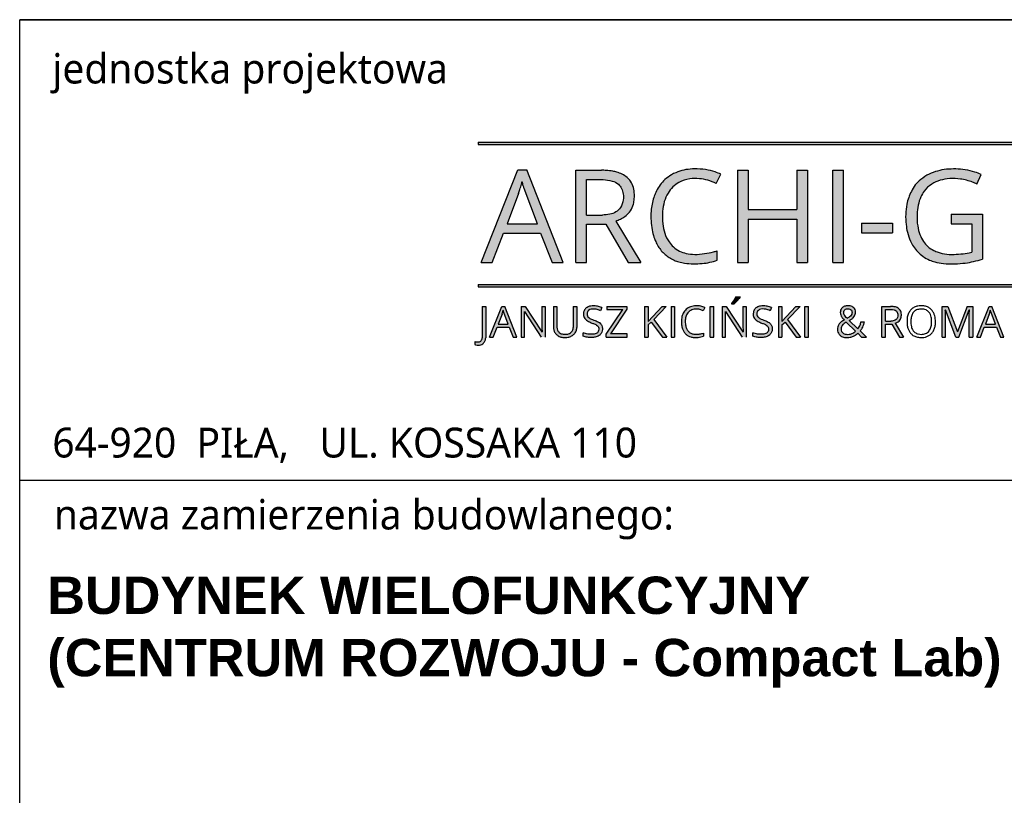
# Model space of a CAD drawing. Header units: millimetres. Extents: x 69081 to 158617, y -37521 to -9534.
# Tile 204 of 256: x 114609 to 114873, y -22114 to -21906. Entities that reach past the tile are written whole.
import ezdxf

# ---------------------------------------------------------------- set-up
doc = ezdxf.new("R2010")
doc.units = ezdxf.units.MM
doc.layers.add('R-RAM', color=1, linetype='Continuous')
doc.layers.add('R-TAB', color=1, linetype='Continuous')
doc.styles.add('SŁAWKA', font='simplex.shx', dxfattribs={"height": 12.5})

# ---------------------------------------------------------------- blocks, each defined once
blk = doc.blocks.new('A$Cbad5c913')
at = {"layer": 'R-RAM'}
h = blk.add_hatch(color=256, dxfattribs=at)
h.paths.add_polyline_path([(321.27, 473.11), (321.27, 473.74), (122.67, 473.74), (122.67, 473.11)])
h.paths.add_polyline_path([(122.67, 435.65), (122.67, 435.02), (321.27, 435.02), (321.27, 435.65)])
h = blk.add_hatch(color=256, dxfattribs=at)
h.paths.add_polyline_path([(139.31, 449.38), (142.42, 441.5), (145.36, 441.5), (135.64, 466.31), (133.25, 466.31), (123.48, 441.5), (126.38, 441.5), (129.43, 449.38)])
edge = h.paths.add_edge_path(flags=16)
edge.add_line((138.49, 451.91), (130.43, 451.91))
edge.add_line((130.43, 451.91), (133.48, 459.98))
edge.add_spline(control_points=[(133.48, 459.98), (133.59, 460.33), (133.86, 461.16), (134.17, 462.21), (134.33, 462.92), (134.37, 463.12)], knot_values=[0, 0, 0, 0, 9.527764, 23.153874, 28.522708, 28.522708, 28.522708, 28.522708], degree=3, periodic=0)
edge.add_spline(control_points=[(134.45, 463.12), (134.46, 463.11), (134.53, 462.76), (134.68, 462.15), (134.86, 461.55), (134.94, 461.29)], knot_values=[0, 0, 0, 0, 0.10107, 9.462702, 16.494944, 16.494944, 16.494944, 16.494944], degree=3, periodic=0)
edge.add_line((134.94, 461.29), (138.49, 451.91))
h = blk.add_hatch(color=256, dxfattribs=at)
edge = h.paths.add_edge_path()
edge.add_spline(control_points=[(159.44, 452.61), (159.87, 452.78), (160.73, 453.1), (162, 453.86), (163.24, 455.02), (164.11, 456.55), (164.42, 458.23), (164.46, 459.87), (164.26, 461.61), (163.54, 463.17), (162.47, 464.37), (161.21, 465.21), (159.88, 465.7), (158.45, 466.01), (157.09, 466.19), (156.09, 466.21), (155.67, 466.22)], knot_values=[0, 0, 0, 0, 1.368216, 2.765686, 4.396878, 6.406243, 7.937281, 9.45958, 11.339972, 13.140162, 14.50969, 16.114983, 17.626475, 18.742067, 20.488635, 21.745192, 21.745192, 21.745192, 21.745192], degree=3, periodic=0)
edge.add_line((155.67, 466.22), (148.79, 466.22))
edge.add_line((148.79, 466.22), (148.79, 441.5))
edge.add_line((148.79, 441.5), (151.64, 441.5))
edge.add_line((151.64, 441.5), (151.64, 451.78))
edge.add_line((151.64, 451.78), (156.78, 451.78))
edge.add_line((156.78, 451.78), (162.8, 441.5))
edge.add_line((162.8, 441.5), (166.17, 441.5))
edge.add_line((166.17, 441.5), (159.44, 452.61))
edge = h.paths.add_edge_path(flags=16)
edge.add_spline(control_points=[(156.06, 463.7), (156.87, 463.62), (158.3, 463.48), (160.13, 462.71), (161.14, 461.35), (161.51, 459.84), (161.52, 458.06), (160.98, 456.26), (159.55, 454.94), (157.79, 454.35), (156.54, 454.26), (155.88, 454.21)], knot_values=[0, 0, 0, 0, 2.455749, 4.306745, 5.736474, 7.347422, 8.908646, 11.042719, 12.764789, 14.523244, 16.511392, 16.511392, 16.511392, 16.511392], degree=3, periodic=0)
edge.add_line((155.88, 454.21), (151.64, 454.21))
edge.add_line((151.64, 454.21), (151.64, 463.7))
edge.add_line((151.64, 463.7), (156.06, 463.7))
h = blk.add_hatch(color=256, dxfattribs=at)
edge = h.paths.add_edge_path()
edge.add_spline(control_points=[(186.59, 444.63), (186.26, 444.55), (185.15, 444.25), (183.16, 443.84), (180.7, 443.62), (178.4, 443.86), (176.43, 444.5), (174.87, 445.61), (173.49, 447.21), (172.47, 449.34), (171.94, 452.11), (171.89, 454.98), (172.32, 457.79), (173.28, 460.05), (174.67, 461.77), (176.57, 463.26), (179.08, 464.02), (181.74, 464.05), (184.15, 463.6), (185.6, 462.99), (186.33, 462.67)], knot_values=[0, 0, 0, 0, 1.015035, 3.434629, 6.106202, 8.390133, 10.308272, 12.250963, 14.061677, 16.608635, 19.205417, 22.494225, 25.182838, 27.675882, 29.755215, 31.759479, 34.832783, 37.391244, 39.717905, 42.107034, 42.107034, 42.107034, 42.107034], degree=3, periodic=0)
edge.add_line((186.33, 462.67), (187.58, 465.15))
edge.add_spline(control_points=[(187.58, 465.15), (187.07, 465.37), (185.75, 465.93), (183.38, 466.45), (180.75, 466.65), (178.24, 466.43), (175.97, 465.85), (173.92, 464.83), (172.25, 463.45), (171.02, 461.91), (170.17, 460.4), (169.57, 458.8), (169.12, 457.15), (168.84, 455.02), (168.85, 452.71), (169.14, 450.36), (169.55, 448.52), (170.16, 447.06), (170.78, 445.84), (171.61, 444.66), (172.62, 443.67), (173.77, 442.78), (175.02, 442.14), (176.4, 441.62), (178.1, 441.28), (180.21, 441.12), (182.48, 441.21), (184.64, 441.52), (185.94, 441.91), (186.59, 442.11)], knot_values=[0, 0, 0, 0, 1.666986, 4.284528, 7.245924, 9.562164, 11.807792, 14.238605, 16.366055, 18.255905, 20.117252, 21.54176, 23.38443, 25.239522, 27.955022, 30.28314, 32.345506, 33.565809, 35.03163, 36.448883, 37.87873, 39.26799, 40.772524, 42.087368, 43.67644, 45.966436, 48.398327, 50.47666, 52.491122, 52.491122, 52.491122, 52.491122], degree=3, periodic=0)
edge.add_line((186.59, 442.11), (186.59, 444.63))
for points in [[(207.87, 455.7), (194.88, 455.7), (194.88, 466.23), (192, 466.23), (192, 441.5), (194.88, 441.5), (194.88, 453.15), (207.87, 453.15), (207.87, 441.5), (210.76, 441.5), (210.76, 466.23), (207.87, 466.23)], [(217.54, 441.5), (220.41, 441.5), (220.41, 466.23), (217.54, 466.23)], [(225.2, 452.05), (225.2, 449.48), (233.5, 449.48), (233.5, 452.05)], [(157.06, 429.79), (157.06, 428.96), (161.32, 428.96), (156.91, 422.3), (156.91, 421.58), (162.55, 421.58), (162.55, 422.42), (158.05, 422.42), (162.45, 429.05), (162.45, 429.79)], [(168.14, 425.77), (168.14, 429.79), (167.17, 429.79), (167.17, 421.58), (168.14, 421.58), (168.14, 424.83), (168.97, 425.56), (171.96, 421.58), (173.1, 421.58), (169.64, 426.23), (172.98, 429.79), (171.85, 429.79)], [(175.2, 429.79), (174.24, 429.79), (174.24, 421.58), (175.2, 421.58)], [(185.7, 429.79), (184.72, 429.79), (184.72, 421.58), (185.7, 421.58)], [(203.93, 425.77), (203.93, 429.79), (202.96, 429.79), (202.96, 421.58), (203.93, 421.58), (203.93, 424.83), (204.76, 425.56), (207.75, 421.58), (208.89, 421.58), (205.43, 426.23), (208.77, 429.79), (207.64, 429.79)], [(211.03, 429.79), (210.04, 429.79), (210.04, 421.58), (211.03, 421.58)]]:
    blk.add_hatch(color=256, dxfattribs=at).paths.add_polyline_path(points)
h = blk.add_hatch(color=256, dxfattribs=at)
edge = h.paths.add_edge_path()
edge.add_spline(control_points=[(257.19, 465.1), (256.65, 465.32), (255.28, 465.88), (252.99, 466.38), (250.43, 466.6), (247.93, 466.52), (245.53, 466.09), (243.17, 465.21), (241.16, 463.92), (239.53, 462.34), (238.53, 460.62), (237.78, 458.88), (237.21, 456.84), (236.96, 454.41), (237.07, 451.91), (237.44, 449.47), (238.15, 447.48), (239.09, 445.7), (240.23, 444.34), (241.66, 443.11), (243.2, 442.19), (245.05, 441.59), (247.35, 441.09), (250.11, 441.14), (252.81, 441.32), (255.27, 441.75), (256.78, 442.21), (257.57, 442.45)], knot_values=[0, 0, 0, 0, 30.444074, 77.496783, 122.279449, 165.288555, 208.167851, 249.735664, 296.276878, 332.440689, 367.955803, 399.422455, 431.728023, 478.965507, 526.465764, 563.124797, 607.724084, 636.338224, 668.516105, 700.247283, 734.715113, 761.517797, 802.43609, 857.3101, 905.300212, 944.856792, 987.933641, 987.933641, 987.933641, 987.933641], degree=3, periodic=0)
edge.add_line((257.57, 442.45), (257.57, 454.45))
edge.add_line((257.57, 454.45), (249.19, 454.45))
edge.add_line((249.19, 454.45), (249.19, 451.89))
edge.add_line((249.19, 451.89), (254.7, 451.89))
edge.add_line((254.7, 451.89), (254.7, 444.31))
edge.add_spline(control_points=[(254.7, 444.31), (254.47, 444.24), (253.53, 443.96), (251.71, 443.78), (249.31, 443.63), (247.25, 443.8), (245.67, 444.28), (244.32, 444.77), (242.93, 445.71), (241.69, 447.18), (240.71, 449.05), (240.11, 451.53), (239.99, 454.21), (240.27, 456.85), (240.95, 458.95), (242.08, 460.94), (243.84, 462.56), (246.24, 463.63), (248.88, 464.07), (251.83, 463.93), (254.27, 463.32), (255.68, 462.68), (256.05, 462.51)], knot_values=[0, 0, 0, 0, 12.766815, 51.663007, 94.895096, 139.116329, 159.111396, 181.602427, 214.087164, 245.586299, 281.732364, 323.721126, 378.492419, 421.510506, 462.170902, 493.675895, 540.912649, 584.527409, 629.993639, 679.8743, 738.781007, 760.520353, 760.520353, 760.520353, 760.520353], degree=3, periodic=0)
edge.add_line((256.05, 462.51), (257.19, 465.1))
h = blk.add_hatch(color=256, dxfattribs=at)
edge = h.paths.add_edge_path()
edge.add_spline(control_points=[(191.55, 432.32), (191.45, 432.13), (191.19, 431.62), (190.81, 431.03), (190.51, 430.66), (190.44, 430.56)], knot_values=[0, 0, 0, 0, 11.628684, 30.077685, 36.580181, 36.580181, 36.580181, 36.580181], degree=3, periodic=0)
edge.add_line((190.44, 430.56), (190.44, 430.5))
edge.add_line((190.44, 430.5), (191.14, 430.5))
edge.add_spline(control_points=[(191.14, 430.5), (191.25, 430.59), (191.63, 430.9), (192.18, 431.51), (192.56, 432.05), (192.75, 432.32)], knot_values=[0, 0, 0, 0, 7.748756, 25.424619, 42.707566, 42.707566, 42.707566, 42.707566], degree=3, periodic=0)
edge.add_line((192.75, 432.32), (191.55, 432.32))
h = blk.add_hatch(color=256, dxfattribs=at)
edge = h.paths.add_edge_path()
edge.add_line((124.66, 429.79), (123.7, 429.79))
edge.add_line((123.7, 429.79), (123.7, 421.39))
edge.add_spline(control_points=[(123.7, 421.39), (123.69, 421.24), (123.67, 420.97), (123.49, 420.62), (123.24, 420.34), (122.74, 420.23), (122.24, 420.25), (121.88, 420.34), (121.76, 420.36)], knot_values=[0, 0, 0, 0, 8.018872, 13.901652, 20.388061, 26.976127, 39.684747, 46.303654, 46.303654, 46.303654, 46.303654], degree=3, periodic=0)
edge.add_line((121.76, 420.36), (121.76, 419.55))
edge.add_spline(control_points=[(121.76, 419.55), (121.86, 419.51), (122.16, 419.41), (122.7, 419.4), (123.33, 419.47), (123.86, 419.71), (124.22, 420.09), (124.46, 420.43), (124.58, 420.78), (124.65, 421.08), (124.66, 421.27), (124.66, 421.36)], knot_values=[0, 0, 0, 0, 5.771302, 16.604371, 27.73494, 38.924805, 46.480996, 54.515368, 60.579316, 65.907106, 70.483482, 70.483482, 70.483482, 70.483482], degree=3, periodic=0)
edge.add_line((124.66, 421.36), (124.66, 429.79))
h = blk.add_hatch(color=256, dxfattribs=at)
h.paths.add_polyline_path([(129.74, 429.79), (128.95, 429.79), (125.72, 421.58), (126.68, 421.58), (127.69, 424.19), (130.96, 424.19), (131.99, 421.58), (132.96, 421.58)])
edge = h.paths.add_edge_path(flags=16)
edge.add_line((130.69, 425.03), (128.02, 425.03))
edge.add_line((128.02, 425.03), (129.03, 427.7))
edge.add_spline(control_points=[(129.03, 427.7), (129.07, 427.81), (129.16, 428.09), (129.26, 428.43), (129.31, 428.67), (129.32, 428.73)], knot_values=[0, 0, 0, 0, 9.527764, 23.153874, 28.522708, 28.522708, 28.522708, 28.522708], degree=3, periodic=0)
edge.add_spline(control_points=[(129.35, 428.73), (129.35, 428.73), (129.38, 428.62), (129.43, 428.41), (129.49, 428.22), (129.51, 428.13)], knot_values=[0, 0, 0, 0, 0.10107, 9.462702, 16.494944, 16.494944, 16.494944, 16.494944], degree=3, periodic=0)
edge.add_line((129.34, 428.73), (129.35, 428.73))
edge.add_spline(control_points=[(129.35, 428.73), (129.35, 428.73), (129.38, 428.62), (129.43, 428.41), (129.49, 428.22), (129.51, 428.13)], knot_values=[0, 0, 0, 0, 0.10107, 9.462702, 16.494944, 16.494944, 16.494944, 16.494944], degree=3, periodic=0)
edge.add_line((129.51, 428.13), (130.69, 425.03))
h = blk.add_hatch(color=256, dxfattribs=at)
edge = h.paths.add_edge_path()
edge.add_line((135.24, 429.79), (134.17, 429.79))
edge.add_line((134.17, 429.79), (134.17, 421.58))
edge.add_line((134.17, 421.58), (135.01, 421.58))
edge.add_line((135.01, 421.58), (135.01, 428.44))
edge.add_line((135.01, 428.44), (139.48, 421.58))
edge.add_line((139.48, 421.58), (140.59, 421.58))
edge.add_line((140.59, 421.58), (140.59, 429.79))
edge.add_line((140.59, 429.79), (139.69, 429.79))
edge.add_line((139.69, 429.79), (139.69, 424.48))
edge.add_spline(control_points=[(139.69, 424.48), (139.7, 424.21), (139.71, 423.7), (139.74, 423.19), (139.75, 422.95)], knot_values=[0, 0, 0, 0, 14.32851, 26.853534, 26.853534, 26.853534, 26.853534], degree=3, periodic=0)
edge.add_line((139.75, 422.95), (139.69, 422.95))
edge.add_line((139.69, 422.95), (135.24, 429.79))
h = blk.add_hatch(color=256, dxfattribs=at)
edge = h.paths.add_edge_path()
edge.add_line((149.05, 429.79), (148.1, 429.79))
edge.add_line((148.1, 429.79), (148.1, 424.15))
edge.add_spline(control_points=[(148.1, 424.15), (148.09, 424.01), (148.06, 423.72), (147.89, 423.31), (147.61, 422.85), (147.14, 422.53), (146.56, 422.32), (145.98, 422.28), (145.4, 422.33), (144.84, 422.45), (144.29, 422.79), (143.81, 423.39), (143.75, 423.93), (143.71, 424.2)], knot_values=[0, 0, 0, 0, 7.032331, 15.071856, 23.052664, 35.074137, 43.662422, 55.298648, 65.112888, 74.279143, 85.01689, 98.752258, 112.762716, 112.762716, 112.762716, 112.762716], degree=3, periodic=0)
edge.add_line((143.71, 424.2), (143.71, 429.79))
edge.add_line((143.71, 429.79), (142.76, 429.79))
edge.add_line((142.76, 429.79), (142.76, 424.29))
edge.add_spline(control_points=[(142.76, 424.29), (142.79, 424.01), (142.83, 423.45), (143.2, 422.65), (143.73, 422.08), (144.44, 421.66), (145.19, 421.46), (146.01, 421.43), (146.64, 421.51), (147.2, 421.64), (147.7, 421.85), (148.12, 422.16), (148.49, 422.53), (148.77, 422.93), (148.95, 423.4), (149.02, 423.8), (149.04, 424.03), (149.05, 424.13)], knot_values=[0, 0, 0, 0, 15.071404, 29.295648, 45.108638, 55.032664, 72.362175, 85.258261, 97.783216, 105.557617, 115.088165, 126.020594, 132.721367, 142.68401, 151.265824, 158.849991, 163.841664, 163.841664, 163.841664, 163.841664], degree=3, periodic=0)
edge.add_line((149.05, 424.13), (149.05, 429.79))
h = blk.add_hatch(color=256, dxfattribs=at)
edge = h.paths.add_edge_path()
edge.add_spline(control_points=[(155.69, 429.49), (155.51, 429.56), (154.95, 429.76), (154.11, 429.93), (153.2, 429.92), (152.55, 429.85), (151.99, 429.64), (151.56, 429.41), (151.2, 429.04), (150.95, 428.66), (150.83, 428.08), (150.77, 427.44), (150.99, 426.75), (151.5, 426.09), (152.35, 425.64), (153.27, 425.24), (154.04, 425.01), (154.54, 424.62), (154.91, 424.2), (154.93, 423.62), (154.84, 422.95), (154.13, 422.37), (153.1, 422.29), (151.91, 422.32), (151.13, 422.59), (150.7, 422.74)], knot_values=[0, 0, 0, 0, 10.141323, 30.902426, 44.821402, 57.415219, 65.091106, 75.892661, 82.983369, 91.878247, 99.324483, 114.034212, 124.881752, 136.355313, 157.218783, 174.12033, 189.202384, 198.516458, 207.555598, 217.12405, 227.892898, 241.909386, 260.810284, 280.701439, 304.098119, 304.098119, 304.098119, 304.098119], degree=3, periodic=0)
edge.add_line((150.7, 422.74), (150.7, 421.83))
edge.add_spline(control_points=[(150.7, 421.83), (151.09, 421.71), (151.83, 421.46), (152.95, 421.42), (154.02, 421.51), (154.95, 421.88), (155.58, 422.51), (155.9, 423.19), (155.92, 423.93), (155.8, 424.65), (155.37, 425.24), (154.62, 425.71), (153.8, 426.07), (152.9, 426.39), (152.26, 426.72), (151.81, 427.23), (151.79, 427.77), (151.83, 428.32), (152.22, 428.79), (152.89, 429.11), (153.77, 429.07), (154.63, 428.95), (155.16, 428.73), (155.39, 428.63)], knot_values=[0, 0, 0, 0, 21.140068, 40.759457, 58.237512, 77.626988, 91.431236, 104.22515, 116.191384, 129.353622, 141.985208, 153.085954, 175.583683, 188.759432, 203.141295, 212.993622, 222.589549, 230.834949, 240.93053, 253.143693, 268.559188, 286.043575, 298.703171, 298.703171, 298.703171, 298.703171], degree=3, periodic=0)
edge.add_line((155.39, 428.63), (155.69, 429.49))
h = blk.add_hatch(color=256, dxfattribs=at)
edge = h.paths.add_edge_path()
edge.add_spline(control_points=[(183.25, 429.44), (182.91, 429.58), (182.05, 429.94), (180.62, 429.99), (179.15, 429.67), (178.01, 428.85), (177.31, 427.7), (176.99, 426.32), (176.99, 424.97), (177.24, 423.83), (177.64, 422.99), (178.16, 422.34), (178.82, 421.89), (179.56, 421.59), (180.46, 421.43), (181.64, 421.42), (182.48, 421.65), (182.94, 421.77)], knot_values=[0, 0, 0, 0, 18.807545, 48.55787, 73.534846, 96.61662, 119.747518, 142.610337, 170.39909, 189.738499, 203.581136, 218.477312, 232.769823, 244.970629, 260.126759, 280.787794, 305.848221, 305.848221, 305.848221, 305.848221], degree=3, periodic=0)
edge.add_line((182.94, 421.77), (182.94, 422.62))
edge.add_spline(control_points=[(182.94, 422.62), (182.78, 422.57), (182.32, 422.43), (181.51, 422.31), (180.57, 422.28), (179.68, 422.49), (178.95, 422.95), (178.43, 423.68), (178.09, 424.63), (178.03, 425.77), (178.14, 426.97), (178.6, 428.06), (179.54, 428.82), (180.72, 429.1), (181.89, 429.03), (182.55, 428.75), (182.84, 428.62)], knot_values=[0, 0, 0, 0, 9.238832, 25.187209, 42.921116, 57.751762, 72.7853, 87.26667, 103.561049, 125.150137, 146.218069, 166.940444, 184.850472, 207.578036, 228.791517, 245.237737, 245.237737, 245.237737, 245.237737], degree=3, periodic=0)
edge.add_line((182.84, 428.62), (183.25, 429.44))
h = blk.add_hatch(color=256, dxfattribs=at)
edge = h.paths.add_edge_path()
edge.add_line((189.03, 429.79), (187.96, 429.79))
edge.add_line((187.96, 429.79), (187.96, 421.58))
edge.add_line((187.96, 421.58), (188.81, 421.58))
edge.add_line((188.81, 421.58), (188.81, 428.44))
edge.add_line((188.81, 428.44), (193.27, 421.58))
edge.add_line((193.27, 421.58), (194.38, 421.58))
edge.add_line((194.38, 421.58), (194.38, 429.79))
edge.add_line((194.38, 429.79), (193.48, 429.79))
edge.add_line((193.48, 429.79), (193.48, 424.48))
edge.add_spline(control_points=[(193.48, 424.48), (193.49, 424.21), (193.5, 423.7), (193.53, 423.19), (193.55, 422.95)], knot_values=[0, 0, 0, 0, 14.32851, 26.853534, 26.853534, 26.853534, 26.853534], degree=3, periodic=0)
edge.add_line((193.55, 422.95), (193.48, 422.95))
edge.add_line((193.48, 422.95), (189.03, 429.79))
h = blk.add_hatch(color=256, dxfattribs=at)
edge = h.paths.add_edge_path()
edge.add_spline(control_points=[(201.09, 429.49), (200.91, 429.56), (200.36, 429.76), (199.51, 429.93), (198.61, 429.92), (197.95, 429.85), (197.4, 429.64), (196.96, 429.41), (196.6, 429.04), (196.36, 428.66), (196.23, 428.08), (196.18, 427.44), (196.39, 426.75), (196.91, 426.09), (197.76, 425.64), (198.67, 425.24), (199.44, 425.01), (199.95, 424.62), (200.31, 424.2), (200.33, 423.62), (200.24, 422.95), (199.53, 422.37), (198.51, 422.29), (197.32, 422.32), (196.53, 422.59), (196.11, 422.74)], knot_values=[0, 0, 0, 0, 10.141323, 30.902426, 44.821402, 57.415219, 65.091106, 75.892661, 82.983369, 91.878247, 99.324483, 114.034212, 124.881752, 136.355313, 157.218783, 174.12033, 189.202384, 198.516458, 207.555598, 217.12405, 227.892898, 241.909386, 260.810284, 280.701439, 304.098119, 304.098119, 304.098119, 304.098119], degree=3, periodic=0)
edge.add_line((196.11, 422.74), (196.11, 421.83))
edge.add_spline(control_points=[(196.11, 421.83), (196.49, 421.71), (197.23, 421.46), (198.35, 421.42), (199.43, 421.51), (200.35, 421.88), (200.99, 422.51), (201.31, 423.19), (201.32, 423.93), (201.21, 424.65), (200.78, 425.24), (200.03, 425.71), (199.21, 426.07), (198.31, 426.39), (197.67, 426.72), (197.22, 427.23), (197.19, 427.77), (197.23, 428.32), (197.63, 428.79), (198.3, 429.11), (199.17, 429.07), (200.04, 428.95), (200.57, 428.73), (200.79, 428.63)], knot_values=[0, 0, 0, 0, 21.140068, 40.759457, 58.237512, 77.626988, 91.431236, 104.22515, 116.191384, 129.353622, 141.985208, 153.085954, 175.583683, 188.759432, 203.141295, 212.993622, 222.589549, 230.834949, 240.93053, 253.143693, 268.559188, 286.043575, 298.703171, 298.703171, 298.703171, 298.703171], degree=3, periodic=0)
edge.add_line((200.79, 428.63), (201.09, 429.49))
h = blk.add_hatch(color=256, dxfattribs=at)
edge = h.paths.add_edge_path()
edge.add_spline(control_points=[(221.92, 426.03), (222.08, 426.1), (222.45, 426.29), (222.94, 426.69), (223.32, 427.18), (223.59, 427.7), (223.61, 428.3), (223.55, 428.92), (223.16, 429.42), (222.54, 429.88), (221.65, 429.98), (220.72, 429.88), (220.07, 429.51), (219.68, 429.01), (219.52, 428.44), (219.51, 427.81), (219.76, 427.16), (220.14, 426.61), (220.45, 426.28), (220.58, 426.13)], knot_values=[0, 0, 0, 0, 9.283408, 21.741044, 32.52159, 42.046326, 51.920339, 63.137137, 74.029676, 84.160822, 103.194965, 119.403413, 132.29765, 141.535216, 151.761541, 162.854377, 174.251535, 187.442005, 197.894373, 197.894373, 197.894373, 197.894373], degree=3, periodic=0)
edge.add_spline(control_points=[(220.58, 426.13), (220.45, 426.05), (220.03, 425.8), (219.38, 425.37), (218.9, 424.66), (218.75, 423.95), (218.73, 423.25), (218.94, 422.64), (219.33, 422.14), (219.92, 421.64), (220.94, 421.39), (222.03, 421.45), (223.03, 421.73), (223.74, 422.12), (224.07, 422.47), (224.19, 422.6)], knot_values=[2.159644, 2.159644, 2.159644, 2.159644, 10.149808, 28.144578, 42.234734, 53.581345, 66.106417, 78.46153, 86.427132, 99.393308, 117.973044, 140.043854, 156.094932, 172.038719, 181.505158, 181.505158, 181.505158, 181.505158], degree=3, periodic=0)
edge.add_line((224.19, 422.6), (225.22, 421.58))
edge.add_line((225.22, 421.58), (226.52, 421.58))
edge.add_line((226.52, 421.58), (224.84, 423.2))
edge.add_spline(control_points=[(224.84, 423.2), (225.03, 423.44), (225.36, 423.85), (225.69, 424.58), (225.88, 425.15), (225.96, 425.54), (225.98, 425.66)], knot_values=[0, 0, 0, 0, 16.302421, 27.385772, 41.584641, 47.926816, 47.926816, 47.926816, 47.926816], degree=3, periodic=0)
edge.add_line((225.98, 425.66), (225.04, 425.66))
edge.add_spline(control_points=[(225.04, 425.66), (225.01, 425.54), (224.96, 425.24), (224.83, 424.77), (224.59, 424.26), (224.36, 423.95), (224.24, 423.79)], knot_values=[0, 0, 0, 0, 6.441761, 15.677426, 25.33556, 35.857283, 35.857283, 35.857283, 35.857283], degree=3, periodic=0)
edge.add_line((224.24, 423.79), (221.92, 426.03))
edge = h.paths.add_edge_path(flags=16)
edge.add_spline(control_points=[(223.61, 423.15), (223.45, 423.02), (223.15, 422.75), (222.55, 422.5), (221.9, 422.25), (221.2, 422.28), (220.61, 422.38), (220.15, 422.66), (219.79, 423.11), (219.71, 423.72), (219.79, 424.37), (220.16, 424.87), (220.63, 425.23), (220.94, 425.44), (221.12, 425.56)], knot_values=[0, 0, 0, 0, 10.353919, 21.234846, 33.827781, 46.655923, 56.942756, 65.142875, 74.377973, 85.82579, 96.540713, 108.241859, 116.761595, 127.92722, 127.92722, 127.92722, 127.92722], degree=3, periodic=0)
edge.add_line((221.12, 425.56), (223.61, 423.15))
edge = h.paths.add_edge_path(flags=16)
edge.add_spline(control_points=[(221.36, 426.57), (221.28, 426.66), (221.06, 426.91), (220.73, 427.29), (220.49, 427.76), (220.46, 428.23), (220.54, 428.69), (220.93, 429.08), (221.49, 429.17), (222.06, 429.13), (222.5, 428.82), (222.68, 428.37), (222.67, 427.89), (222.47, 427.38), (221.98, 426.94), (221.59, 426.71), (221.36, 426.57)], knot_values=[0.358, 0.358, 0.358, 0.358, 6.752403, 17.424944, 26.741307, 33.843078, 41.939272, 50.482314, 60.635504, 70.397887, 80.245261, 86.750142, 95.092651, 104.721527, 114.967623, 128.686762, 128.686762, 128.686762, 128.686762], degree=3, periodic=0)
h = blk.add_hatch(color=256, dxfattribs=at)
edge = h.paths.add_edge_path()
edge.add_spline(control_points=[(234.22, 425.27), (234.36, 425.33), (234.64, 425.44), (235.06, 425.69), (235.47, 426.07), (235.76, 426.58), (235.87, 427.14), (235.88, 427.68), (235.81, 428.26), (235.58, 428.78), (235.22, 429.18), (234.8, 429.45), (234.36, 429.62), (233.89, 429.72), (233.43, 429.78), (233.1, 429.79), (232.96, 429.79)], knot_values=[0, 0, 0, 0, 23.919852, 48.351161, 76.868495, 111.997261, 138.763656, 165.377273, 198.251265, 229.723106, 253.665914, 281.73047, 308.155154, 327.658519, 358.192913, 380.160707, 380.160707, 380.160707, 380.160707], degree=3, periodic=0)
edge.add_line((232.96, 429.79), (230.68, 429.79))
edge.add_line((230.68, 429.79), (230.68, 421.58))
edge.add_line((230.68, 421.58), (231.62, 421.58))
edge.add_line((231.62, 421.58), (231.62, 425))
edge.add_line((231.62, 425), (233.33, 425))
edge.add_line((233.33, 425), (235.33, 421.58))
edge.add_line((235.33, 421.58), (236.45, 421.58))
edge.add_line((236.45, 421.58), (234.22, 425.27))
edge = h.paths.add_edge_path(flags=16)
edge.add_spline(control_points=[(233.09, 428.95), (233.36, 428.93), (233.84, 428.88), (234.44, 428.62), (234.78, 428.17), (234.9, 427.67), (234.9, 427.08), (234.72, 426.48), (234.25, 426.05), (233.66, 425.85), (233.25, 425.82), (233.03, 425.8)], knot_values=[0, 0, 0, 0, 42.932678, 75.292745, 100.288007, 128.451438, 155.745567, 193.054521, 223.160647, 253.902867, 288.660697, 288.660697, 288.660697, 288.660697], degree=3, periodic=0)
edge.add_line((233.03, 425.8), (231.62, 425.8))
edge.add_line((231.62, 425.8), (231.62, 428.95))
edge.add_line((231.62, 428.95), (233.09, 428.95))
h = blk.add_hatch(color=256, dxfattribs=at)
edge = h.paths.add_edge_path()
edge.add_line((254.94, 429.79), (253.51, 429.79))
edge.add_line((253.51, 429.79), (250.89, 423.01))
edge.add_line((250.89, 423.01), (250.84, 423.01))
edge.add_line((250.84, 423.01), (248.26, 429.79))
edge.add_line((248.26, 429.79), (246.78, 429.79))
edge.add_line((246.78, 429.79), (246.78, 421.58))
edge.add_line((246.78, 421.58), (247.65, 421.58))
edge.add_line((247.65, 421.58), (247.65, 428.2))
edge.add_spline(control_points=[(247.65, 428.2), (247.65, 428.3), (247.64, 428.5), (247.61, 428.7), (247.59, 428.81)], knot_values=[0, 0, 0, 0, 5.337943, 10.74159, 10.74159, 10.74159, 10.74159], degree=3, periodic=0)
edge.add_line((247.59, 428.81), (247.67, 428.84))
edge.add_line((247.67, 428.84), (250.44, 421.58))
edge.add_line((250.44, 421.58), (251.2, 421.58))
edge.add_line((251.2, 421.58), (254.01, 428.86))
edge.add_line((254.01, 428.86), (254.09, 428.86))
edge.add_spline(control_points=[(254.09, 428.86), (254.06, 428.58), (254, 428.01), (253.98, 427.44), (253.96, 427.15)], knot_values=[0, 0, 0, 0, 14.450037, 29.99615, 29.99615, 29.99615, 29.99615], degree=3, periodic=0)
edge.add_line((253.96, 427.15), (253.96, 421.58))
edge.add_line((253.96, 421.58), (254.94, 421.58))
edge.add_line((254.94, 421.58), (254.94, 429.79))
h = blk.add_hatch(color=256, dxfattribs=at)
h.paths.add_polyline_path([(260.1, 429.79), (259.31, 429.79), (256.08, 421.58), (257.03, 421.58), (258.04, 424.19), (261.31, 424.19), (262.34, 421.58), (263.31, 421.58)])
edge = h.paths.add_edge_path(flags=16)
edge.add_line((261.04, 425.03), (258.38, 425.03))
edge.add_line((258.38, 425.03), (259.38, 427.7))
edge.add_spline(control_points=[(259.38, 427.7), (259.42, 427.81), (259.51, 428.09), (259.61, 428.43), (259.67, 428.67), (259.68, 428.73)], knot_values=[0, 0, 0, 0, 9.527764, 23.153874, 28.522708, 28.522708, 28.522708, 28.522708], degree=3, periodic=0)
edge.add_spline(control_points=[(259.71, 428.73), (259.71, 428.73), (259.73, 428.62), (259.78, 428.41), (259.84, 428.22), (259.87, 428.13)], knot_values=[0, 0, 0, 0, 0.10107, 9.462702, 16.494944, 16.494944, 16.494944, 16.494944], degree=3, periodic=0)
edge.add_line((259.69, 428.73), (259.71, 428.73))
edge.add_spline(control_points=[(259.71, 428.73), (259.71, 428.73), (259.73, 428.62), (259.78, 428.41), (259.84, 428.22), (259.87, 428.13)], knot_values=[0, 0, 0, 0, 0.10107, 9.462702, 16.494944, 16.494944, 16.494944, 16.494944], degree=3, periodic=0)
edge.add_line((259.87, 428.13), (261.04, 425.03))
for p, q in [((440, 506.51), (0, 506.51)), ((122.67, 473.74), (122.67, 473.11)), ((122.67, 473.74), (321.27, 473.74)), ((122.67, 473.11), (321.27, 473.11)), ((123.48, 441.5), (133.25, 466.31)), ((133.25, 466.31), (135.64, 466.31)), ((145.36, 441.5), (135.64, 466.31)), ((148.79, 441.5), (148.79, 466.22)), ((148.79, 466.22), (155.67, 466.22)), ((192, 466.23), (194.88, 466.23)), ((192, 466.23), (192, 441.5)), ((194.88, 466.23), (194.88, 455.7)), ((207.87, 466.23), (210.76, 466.23)), ((207.87, 466.23), (207.87, 455.7)), ((210.76, 466.23), (210.76, 441.5)), ((217.54, 466.23), (220.41, 466.23)), ((217.54, 441.5), (217.54, 466.23)), ((220.41, 441.5), (220.41, 466.23)), ((151.64, 454.21), (151.64, 463.7)), ((151.64, 463.7), (156.06, 463.7)), ((186.33, 462.67), (187.58, 465.15)), ((256.05, 462.51), (257.19, 465.1)), ((134.37, 463.12), (134.45, 463.12)), ((138.49, 451.91), (134.94, 461.29)), ((133.48, 459.98), (130.43, 451.91)), ((194.88, 455.7), (207.87, 455.7)), ((151.64, 454.21), (155.88, 454.21)), ((194.88, 453.15), (194.88, 441.5)), ((194.88, 453.15), (207.87, 453.15)), ((207.87, 453.15), (207.87, 441.5)), ((249.19, 454.45), (257.57, 454.45)), ((249.19, 454.45), (249.19, 451.89)), ((257.57, 454.45), (257.57, 442.45)), ((130.43, 451.91), (138.49, 451.91)), ((151.64, 441.5), (151.64, 451.78)), ((151.64, 451.78), (156.78, 451.78)), ((156.78, 451.78), (162.8, 441.5)), ((159.44, 452.61), (166.17, 441.5)), ((225.2, 452.05), (225.2, 449.48)), ((225.2, 452.05), (233.5, 452.05)), ((233.5, 452.05), (233.5, 449.48)), ((249.19, 451.89), (254.7, 451.89)), ((254.7, 451.89), (254.7, 444.31)), ((126.38, 441.5), (129.43, 449.38)), ((129.43, 449.38), (139.31, 449.38)), ((139.31, 449.38), (142.42, 441.5)), ((225.2, 449.48), (233.5, 449.48)), ((186.59, 442.11), (186.59, 444.63)), ((123.48, 441.5), (126.38, 441.5)), ((142.42, 441.5), (145.36, 441.5)), ((148.79, 441.5), (151.64, 441.5)), ((162.8, 441.5), (166.17, 441.5)), ((192, 441.5), (194.88, 441.5)), ((207.87, 441.5), (210.76, 441.5)), ((217.54, 441.5), (220.41, 441.5)), ((122.67, 435.65), (122.67, 435.02)), ((122.67, 435.65), (321.27, 435.65)), ((122.67, 435.02), (321.27, 435.02)), ((191.55, 432.32), (192.75, 432.32)), ((123.7, 429.79), (124.66, 429.79)), ((123.7, 429.79), (123.7, 421.39)), ((124.66, 429.79), (124.66, 421.36)), ((125.72, 421.58), (128.95, 429.79)), ((128.95, 429.79), (129.74, 429.79)), ((128.95, 429.79), (129.74, 429.79)), ((132.96, 421.58), (129.74, 429.79)), ((134.17, 429.79), (135.24, 429.79)), ((134.17, 429.79), (134.17, 421.58)), ((135.24, 429.79), (139.69, 422.95)), ((139.69, 429.79), (140.59, 429.79)), ((139.69, 429.79), (139.69, 424.48)), ((140.59, 429.79), (140.59, 421.58)), ((142.76, 429.79), (143.71, 429.79)), ((142.76, 429.79), (142.76, 424.29)), ((143.71, 429.79), (143.71, 424.2)), ((148.1, 429.79), (149.05, 429.79)), ((148.1, 429.79), (148.1, 424.15)), ((149.05, 429.79), (149.05, 424.13)), ((155.69, 429.49), (155.39, 428.63)), ((157.06, 429.79), (162.45, 429.79)), ((157.06, 429.79), (157.06, 428.96)), ((162.45, 429.79), (162.45, 429.05)), ((167.17, 429.79), (168.14, 429.79)), ((167.17, 429.79), (167.17, 421.58)), ((168.14, 429.79), (168.14, 425.77)), ((168.14, 425.77), (171.85, 429.79)), ((169.64, 426.23), (172.98, 429.79)), ((171.85, 429.79), (172.98, 429.79)), ((174.24, 429.79), (175.2, 429.79)), ((174.24, 429.79), (174.24, 421.58)), ((175.2, 429.79), (175.2, 421.58)), ((183.25, 429.44), (182.84, 428.62)), ((184.72, 429.79), (185.7, 429.79)), ((184.72, 421.58), (184.72, 429.79)), ((185.7, 421.58), (185.7, 429.79)), ((187.96, 429.79), (189.03, 429.79)), ((187.96, 429.79), (189.03, 429.79)), ((187.96, 429.79), (187.96, 421.58)), ((189.03, 429.79), (193.48, 422.95)), ((190.44, 430.56), (190.44, 430.5)), ((190.44, 430.5), (191.14, 430.5)), ((193.48, 429.79), (194.38, 429.79)), ((193.48, 429.79), (193.48, 424.48)), ((194.38, 429.79), (194.38, 421.58)), ((201.09, 429.49), (200.79, 428.63)), ((202.96, 429.79), (203.93, 429.79)), ((202.96, 429.79), (202.96, 421.58)), ((203.93, 429.79), (203.93, 425.77)), ((203.93, 425.77), (207.64, 429.79)), ((205.43, 426.23), (208.77, 429.79)), ((207.64, 429.79), (208.77, 429.79)), ((207.64, 429.79), (208.77, 429.79)), ((210.04, 429.79), (211.03, 429.79)), ((210.04, 429.79), (211.03, 429.79)), ((210.04, 421.58), (210.04, 429.79)), ((211.03, 421.58), (211.03, 429.79)), ((230.68, 429.79), (232.96, 429.79)), ((230.68, 429.79), (232.96, 429.79)), ((230.68, 421.58), (230.68, 429.79)), ((246.78, 429.79), (248.26, 429.79)), ((246.78, 421.58), (246.78, 429.79)), ((248.26, 429.79), (250.84, 423.01)), ((253.51, 429.79), (250.89, 423.01)), ((253.51, 429.79), (254.94, 429.79)), ((254.94, 429.79), (254.94, 421.58)), ((256.08, 421.58), (259.31, 429.79)), ((259.31, 429.79), (260.1, 429.79)), ((263.31, 421.58), (260.1, 429.79)), ((129.03, 427.7), (128.02, 425.03)), ((129.32, 428.73), (129.35, 428.73)), ((130.69, 425.03), (129.51, 428.13)), ((135.01, 421.58), (135.01, 428.44)), ((135.01, 428.44), (139.48, 421.58)), ((156.91, 422.3), (161.32, 428.96)), ((157.06, 428.96), (161.32, 428.96)), ((162.45, 429.05), (158.05, 422.42)), ((188.81, 421.58), (188.81, 428.44)), ((188.81, 428.44), (193.27, 421.58)), ((231.62, 425.8), (231.62, 428.95)), ((231.62, 428.95), (233.09, 428.95)), ((247.59, 428.81), (247.67, 428.84)), ((247.65, 421.58), (247.65, 428.2)), ((250.44, 421.58), (247.67, 428.84)), ((251.2, 421.58), (254.01, 428.86)), ((253.96, 421.58), (253.96, 427.15)), ((254.01, 428.86), (254.09, 428.86)), ((259.38, 427.7), (258.38, 425.03)), ((259.68, 428.73), (259.71, 428.73)), ((261.04, 425.03), (259.87, 428.13)), ((126.68, 421.58), (127.69, 424.19)), ((127.69, 424.19), (130.96, 424.19)), ((128.02, 425.03), (130.69, 425.03)), ((130.96, 424.19), (131.99, 421.58)), ((168.14, 424.83), (168.97, 425.56)), ((168.14, 424.83), (168.14, 421.58)), ((168.97, 425.56), (171.96, 421.58)), ((169.64, 426.23), (173.1, 421.58)), ((203.93, 424.83), (204.76, 425.56)), ((203.93, 424.83), (203.93, 421.58)), ((204.76, 425.56), (207.75, 421.58)), ((205.43, 426.23), (208.89, 421.58)), ((223.61, 423.15), (221.12, 425.56)), ((221.36, 426.57), (221.36, 426.57)), ((221.92, 426.03), (224.24, 423.79)), ((225.04, 425.66), (225.98, 425.66)), ((231.62, 425.8), (233.03, 425.8)), ((231.62, 421.58), (231.62, 425)), ((231.62, 425), (233.33, 425)), ((233.33, 425), (235.33, 421.58)), ((234.22, 425.27), (236.45, 421.58)), ((257.03, 421.58), (258.04, 424.19)), ((258.04, 424.19), (261.31, 424.19)), ((258.38, 425.03), (261.04, 425.03)), ((261.31, 424.19), (262.34, 421.58)), ((125.67, 421.58), (126.68, 421.58)), ((125.72, 421.58), (126.68, 421.58)), ((131.99, 421.58), (132.96, 421.58)), ((131.99, 421.58), (132.96, 421.58)), ((134.17, 421.58), (135.01, 421.58)), ((139.69, 422.95), (139.75, 422.95)), ((150.7, 421.83), (150.7, 422.74)), ((156.91, 421.58), (156.91, 422.3)), ((156.91, 421.58), (162.55, 421.58)), ((162.55, 422.42), (158.05, 422.42)), ((162.55, 421.58), (162.55, 422.42)), ((167.17, 421.58), (168.14, 421.58)), ((171.96, 421.58), (173.1, 421.58)), ((174.24, 421.58), (175.2, 421.58)), ((182.94, 422.62), (182.94, 421.77)), ((184.72, 421.58), (185.7, 421.58)), ((187.96, 421.58), (188.81, 421.58)), ((187.96, 421.58), (188.81, 421.58)), ((193.48, 422.95), (193.55, 422.95)), ((196.11, 421.83), (196.11, 422.74)), ((202.96, 421.58), (203.93, 421.58)), ((202.96, 421.58), (203.93, 421.58)), ((207.75, 421.58), (208.89, 421.58)), ((207.75, 421.58), (208.89, 421.58)), ((210.04, 421.58), (211.03, 421.58)), ((210.04, 421.58), (211.03, 421.58)), ((225.22, 421.58), (224.19, 422.6)), ((226.52, 421.58), (224.84, 423.2)), ((225.22, 421.58), (226.52, 421.58)), ((230.68, 421.58), (231.62, 421.58)), ((230.68, 421.58), (231.62, 421.58)), ((235.33, 421.58), (236.45, 421.58)), ((235.33, 421.58), (236.45, 421.58)), ((246.78, 421.58), (247.65, 421.58)), ((250.44, 421.58), (251.2, 421.58)), ((250.84, 423.01), (250.89, 423.01)), ((253.96, 421.58), (254.94, 421.58)), ((256.08, 421.58), (257.03, 421.58)), ((256.08, 421.58), (257.03, 421.58)), ((262.34, 421.58), (263.31, 421.58)), ((262.34, 421.58), (263.31, 421.58)), ((121.76, 420.36), (121.76, 419.55)), ((0, 383.26), (440, 383.26)), ((2.17, 383.26), (440, 383.26)), ((2.17, 383.26), (440, 383.26))]:
    blk.add_line(p, q, dxfattribs=at)
for points, start_tangent, end_tangent in [([(159.44, 452.61), (160.71, 453.14), (161.91, 453.86), (163.09, 454.98), (164.07, 456.73), (164.38, 458.23), (164.43, 459.75), (164.16, 461.62), (163.4, 463.25), (162.49, 464.27), (161.16, 465.17), (159.74, 465.71), (158.66, 465.95), (156.92, 466.17), (155.67, 466.22)], (0.934552, 0.355828), (-0.999618, 0.02763)), ([(187.58, 465.15), (186.03, 465.77), (183.49, 466.37), (180.53, 466.58), (178.23, 466.37), (176.05, 465.79), (173.88, 464.7), (172.24, 463.35), (171.06, 461.88), (170.15, 460.25), (169.64, 458.92), (169.16, 457.14), (168.91, 455.3), (168.91, 452.59), (169.19, 450.28), (169.68, 448.27), (170.14, 447.14), (170.82, 445.84), (171.64, 444.69), (172.65, 443.68), (173.76, 442.84), (175.09, 442.14), (176.32, 441.68), (177.88, 441.35), (180.16, 441.17), (182.59, 441.26), (184.64, 441.57), (186.59, 442.11)], (-0.919184, 0.393829), (0.956544, 0.29159)), ([(257.19, 465.1), (255.56, 465.72), (252.94, 466.33), (250.39, 466.55), (247.93, 466.46), (245.52, 466.01), (243.3, 465.17), (241.06, 463.73), (239.59, 462.27), (238.53, 460.54), (237.82, 458.88), (237.33, 457.1), (237.02, 454.42), (237.13, 451.7), (237.48, 449.64), (238.32, 447.23), (239.1, 445.79), (240.27, 444.37), (241.65, 443.18), (243.35, 442.19), (244.8, 441.69), (247.1, 441.22), (250.23, 441.17), (252.97, 441.39), (255.2, 441.78), (257.57, 442.45)], (-0.925096, 0.379733), (0.956729, 0.29098)), ([(156.06, 463.7), (158.49, 463.32), (160.15, 462.5), (161.02, 461.37), (161.45, 459.82), (161.45, 458.26), (160.75, 456.24), (159.5, 455.06), (157.85, 454.44), (155.88, 454.21)], (0.995604, -0.093667), (-0.997531, -0.070232)), ([(186.33, 462.67), (184.1, 463.53), (181.82, 463.96), (179.26, 463.91), (176.34, 462.95), (174.74, 461.74), (173.44, 460.11), (172.45, 457.83), (171.99, 455.18), (172.05, 451.89), (172.58, 449.35), (173.71, 447.06), (174.89, 445.7), (176.48, 444.58), (178.3, 443.96), (180.57, 443.7), (183.23, 443.9), (185.6, 444.38), (186.59, 444.63)], (-0.920282, 0.391256), (0.966816, 0.255472)), ([(256.05, 462.51), (254.91, 463.01), (251.65, 463.85), (248.8, 463.97), (246.24, 463.52), (243.97, 462.48), (241.99, 460.64), (241.08, 459.08), (240.36, 456.87), (240.07, 454.43), (240.23, 451.3), (240.83, 448.98), (241.8, 447.15), (242.97, 445.78), (244.52, 444.75), (245.71, 444.28), (246.81, 443.96), (249.33, 443.69), (251.8, 443.8), (254, 444.11), (254.7, 444.31)], (-0.910612, 0.413262), (0.958576, 0.284837)), ([(192.75, 432.32), (192.17, 431.53), (191.48, 430.79), (191.14, 430.5)], (-0.578748, -0.815507), (-0.775039, -0.631914)), ([(155.69, 429.49), (155.14, 429.68), (153.97, 429.91), (153.18, 429.91), (152.46, 429.81), (152.05, 429.66), (151.52, 429.35), (151.23, 429.06), (150.97, 428.63), (150.86, 428.21), (150.83, 427.37), (151.02, 426.78), (151.41, 426.26), (152.42, 425.62), (153.31, 425.24), (154.11, 424.92), (154.54, 424.6), (154.84, 424.19), (154.91, 423.64), (154.78, 423.04), (154.19, 422.5), (153.12, 422.31), (151.99, 422.37), (150.7, 422.74)], (-0.935475, 0.353394), (-0.943995, 0.32996)), ([(183.25, 429.44), (182.23, 429.81), (180.54, 429.91), (179.15, 429.56), (178.08, 428.79), (177.37, 427.67), (177.06, 426.4), (177.06, 424.82), (177.31, 423.74), (177.66, 423.03), (178.19, 422.36), (178.87, 421.9), (179.51, 421.63), (180.36, 421.47), (181.54, 421.47), (182.94, 421.77)], (-0.924328, 0.3816), (0.965685, 0.259715)), ([(201.09, 429.49), (200.55, 429.68), (199.38, 429.91), (198.58, 429.91), (197.87, 429.81), (197.46, 429.66), (196.92, 429.35), (196.64, 429.06), (196.37, 428.63), (196.27, 428.21), (196.24, 427.37), (196.42, 426.78), (196.82, 426.26), (197.82, 425.62), (198.72, 425.24), (199.52, 424.92), (199.94, 424.6), (200.25, 424.19), (200.32, 423.64), (200.19, 423.04), (199.59, 422.5), (198.53, 422.31), (197.39, 422.37), (196.11, 422.74)], (-0.935475, 0.353394), (-0.943995, 0.32996)), ([(234.22, 425.27), (234.64, 425.45), (235.03, 425.68), (235.43, 426.06), (235.75, 426.64), (235.85, 427.14), (235.87, 427.64), (235.78, 428.26), (235.53, 428.8), (235.23, 429.14), (234.78, 429.44), (234.31, 429.62), (233.95, 429.7), (233.38, 429.77), (232.96, 429.79)], (0.934552, 0.355828), (-0.999618, 0.02763)), ([(237.38, 425.89), (237.45, 426.85), (237.79, 427.95), (238.35, 428.81), (239.07, 429.42), (240.03, 429.81), (241.15, 429.94), (242.13, 429.86), (243.03, 429.55), (243.78, 429.02), (244.32, 428.36), (244.67, 427.63), (244.87, 426.87), (244.98, 426.09), (244.98, 425.18), (244.81, 424.19), (244.46, 423.28), (243.97, 422.58), (243.41, 422.06), (242.69, 421.7), (241.91, 421.49), (240.97, 421.46), (239.94, 421.61), (238.97, 422.03), (238.32, 422.62), (237.91, 423.24), (237.6, 423.99), (237.43, 424.88), (237.38, 425.89)], (0.034288, 0.999412), (-0.021793, 0.999763)), ([(155.39, 428.63), (154.71, 428.89), (153.72, 429.06), (152.84, 429.03), (152.21, 428.72), (151.87, 428.26), (151.8, 427.8), (151.87, 427.25), (152.22, 426.81), (152.93, 426.4), (153.63, 426.12), (154.8, 425.59), (155.32, 425.23), (155.74, 424.64), (155.9, 423.9), (155.86, 423.22), (155.56, 422.55), (155, 421.99), (153.98, 421.55), (152.99, 421.44), (151.87, 421.51), (150.7, 421.83)], (-0.923379, 0.38389), (-0.948611, 0.316445)), ([(182.84, 428.62), (181.96, 428.95), (180.75, 429.04), (179.5, 428.7), (178.71, 428.04), (178.2, 426.97), (178.06, 425.77), (178.17, 424.54), (178.49, 423.67), (178.98, 423), (179.7, 422.54), (180.52, 422.33), (181.54, 422.33), (182.44, 422.48), (182.94, 422.62)], (-0.917534, 0.397657), (0.954437, 0.298412)), ([(200.79, 428.63), (200.12, 428.89), (199.13, 429.06), (198.25, 429.03), (197.62, 428.72), (197.27, 428.26), (197.2, 427.8), (197.28, 427.25), (197.62, 426.81), (198.33, 426.4), (199.04, 426.12), (200.21, 425.59), (200.73, 425.23), (201.15, 424.64), (201.3, 423.9), (201.26, 423.22), (200.96, 422.55), (200.41, 421.99), (199.39, 421.55), (198.39, 421.44), (197.27, 421.51), (196.11, 421.83)], (-0.923379, 0.38389), (-0.948611, 0.316445)), ([(233.09, 428.95), (233.9, 428.83), (234.45, 428.56), (234.74, 428.18), (234.88, 427.66), (234.88, 427.15), (234.65, 426.48), (234.23, 426.08), (233.69, 425.88), (233.03, 425.8)], (0.995604, -0.093667), (-0.997531, -0.070232)), ([(238.41, 425.89), (238.45, 426.58), (238.74, 427.6), (239.26, 428.4), (240.16, 428.92), (241.22, 429.06), (242.47, 428.83), (243.2, 428.27), (243.62, 427.6), (243.85, 426.89), (243.95, 425.74), (243.89, 424.75), (243.56, 423.66), (242.89, 422.83), (242.32, 422.48), (241.24, 422.29), (240.38, 422.39), (239.49, 422.8), (238.93, 423.42), (238.54, 424.32), (238.43, 425.11), (238.41, 425.89)], (0.029123, 0.999576), (-0.004284, 0.999991)), ([(142.76, 424.29), (142.88, 423.44), (143.22, 422.7), (143.84, 422.04), (144.33, 421.75), (145.28, 421.48), (146.02, 421.45), (146.73, 421.53), (147.16, 421.64), (147.66, 421.86), (148.17, 422.22), (148.44, 422.49), (148.76, 422.96), (148.94, 423.42), (149.02, 423.84), (149.05, 424.13)], (0.079838, -0.996808), (0.079475, 0.996837)), ([(143.71, 424.2), (143.88, 423.41), (144.36, 422.79), (144.88, 422.47), (145.39, 422.34), (145.95, 422.3), (146.61, 422.36), (147.08, 422.53), (147.63, 422.93), (147.88, 423.32), (148.04, 423.75), (148.1, 424.15)], (0.123963, -0.992287), (0.104017, 0.994575)), ([(221.12, 425.56), (220.6, 425.19), (220.22, 424.89), (219.83, 424.34), (219.74, 423.73), (219.86, 423.09), (220.18, 422.67), (220.58, 422.43), (221.16, 422.3), (221.89, 422.3), (222.58, 422.51), (223.14, 422.79), (223.61, 423.15)], (-0.823648, -0.567101), (0.755682, 0.654938)), ([(224.24, 423.79), (224.58, 424.29), (224.82, 424.79), (224.96, 425.29), (225.04, 425.66)], (0.601112, 0.799165), (0.186687, 0.982419)), ([(224.84, 423.2), (225.38, 423.96), (225.65, 424.53), (225.9, 425.3), (225.98, 425.66)], (0.625083, 0.780558), (0.198358, 0.98013)), ([(121.76, 420.36), (122.13, 420.29), (122.86, 420.27), (123.22, 420.38), (123.48, 420.64), (123.63, 420.94), (123.7, 421.39)], (0.975261, -0.221057), (0.072665, 0.997356)), ([(121.76, 419.55), (122.07, 419.45), (122.69, 419.41), (123.32, 419.5), (123.9, 419.78), (124.2, 420.09), (124.46, 420.47), (124.58, 420.8), (124.64, 421.09), (124.66, 421.36)], (0.942639, -0.333814), (0.045843, 0.998949))]:
    blk.add_spline(points, degree=3, dxfattribs=dict(at, start_tangent=start_tangent, end_tangent=end_tangent))
for points, knots in [([(133.48, 459.98), (133.59, 460.33), (133.86, 461.16), (134.17, 462.21), (134.33, 462.92), (134.37, 463.12)], [0, 0, 0, 0, 9.527764, 23.153874, 28.522708, 28.522708, 28.522708, 28.522708]), ([(134.94, 461.29), (134.86, 461.55), (134.68, 462.15), (134.53, 462.76), (134.46, 463.11), (134.45, 463.12)], [0, 0, 0, 0, 7.032242, 16.393874, 16.494944, 16.494944, 16.494944, 16.494944]), ([(191.55, 432.32), (191.45, 432.13), (191.19, 431.62), (190.81, 431.03), (190.51, 430.66), (190.44, 430.56)], [0, 0, 0, 0, 11.628684, 30.077685, 36.580181, 36.580181, 36.580181, 36.580181]), ([(221.92, 426.03), (222.08, 426.1), (222.45, 426.29), (222.94, 426.69), (223.32, 427.18), (223.59, 427.7), (223.61, 428.3), (223.55, 428.92), (223.16, 429.42), (222.54, 429.88), (221.65, 429.98), (220.72, 429.88), (220.07, 429.51), (219.68, 429.01), (219.52, 428.44), (219.51, 427.81), (219.76, 427.16), (220.14, 426.61), (220.45, 426.28), (220.58, 426.13)], [0, 0, 0, 0, 9.283408, 21.741044, 32.52159, 42.046326, 51.920339, 63.137137, 74.029676, 84.160822, 103.194965, 119.403413, 132.29765, 141.535216, 151.761541, 162.854377, 174.251535, 187.442005, 197.894373, 197.894373, 197.894373, 197.894373]), ([(129.03, 427.7), (129.07, 427.81), (129.16, 428.09), (129.26, 428.43), (129.31, 428.67), (129.32, 428.73)], [0, 0, 0, 0, 9.527764, 23.153874, 28.522708, 28.522708, 28.522708, 28.522708]), ([(129.51, 428.13), (129.49, 428.22), (129.43, 428.41), (129.38, 428.62), (129.35, 428.73), (129.35, 428.73)], [0, 0, 0, 0, 7.032242, 16.393874, 16.494944, 16.494944, 16.494944, 16.494944]), ([(221.36, 426.57), (221.59, 426.71), (221.98, 426.94), (222.47, 427.38), (222.67, 427.89), (222.68, 428.37), (222.5, 428.82), (222.06, 429.13), (221.49, 429.17), (220.93, 429.08), (220.54, 428.69), (220.46, 428.23), (220.49, 427.76), (220.73, 427.29), (221.06, 426.91), (221.28, 426.66), (221.36, 426.57)], [0.358, 0.358, 0.358, 0.358, 14.077139, 24.323236, 33.952111, 42.29462, 48.799502, 58.646875, 68.409259, 78.562449, 87.10549, 95.201685, 102.303455, 111.619819, 122.29236, 128.686762, 128.686762, 128.686762, 128.686762]), ([(247.65, 428.2), (247.65, 428.3), (247.64, 428.5), (247.61, 428.7), (247.59, 428.81)], [0, 0, 0, 0, 5.337943, 10.74159, 10.74159, 10.74159, 10.74159]), ([(253.96, 427.15), (253.98, 427.44), (254, 428.01), (254.06, 428.58), (254.09, 428.86)], [0, 0, 0, 0, 15.546114, 29.99615, 29.99615, 29.99615, 29.99615]), ([(259.38, 427.7), (259.42, 427.81), (259.51, 428.09), (259.61, 428.43), (259.67, 428.67), (259.68, 428.73)], [0, 0, 0, 0, 9.527764, 23.153874, 28.522708, 28.522708, 28.522708, 28.522708]), ([(259.87, 428.13), (259.84, 428.22), (259.78, 428.41), (259.73, 428.62), (259.71, 428.73), (259.71, 428.73)], [0, 0, 0, 0, 7.032242, 16.393874, 16.494944, 16.494944, 16.494944, 16.494944]), ([(139.69, 424.48), (139.7, 424.21), (139.71, 423.7), (139.74, 423.19), (139.75, 422.95)], [0, 0, 0, 0, 14.32851, 26.853534, 26.853534, 26.853534, 26.853534]), ([(193.48, 424.48), (193.49, 424.21), (193.5, 423.7), (193.53, 423.19), (193.55, 422.95)], [0, 0, 0, 0, 14.32851, 26.853534, 26.853534, 26.853534, 26.853534]), ([(220.58, 426.13), (220.45, 426.05), (220.03, 425.8), (219.38, 425.37), (218.9, 424.66), (218.75, 423.95), (218.73, 423.25), (218.94, 422.64), (219.33, 422.14), (219.92, 421.64), (220.94, 421.39), (222.03, 421.45), (223.03, 421.73), (223.74, 422.12), (224.07, 422.47), (224.19, 422.6)], [2.159644, 2.159644, 2.159644, 2.159644, 10.149808, 28.144578, 42.234734, 53.581345, 66.106417, 78.46153, 86.427132, 99.393308, 117.973044, 140.043854, 156.094932, 172.038719, 181.505158, 181.505158, 181.505158, 181.505158])]:
    blk.add_open_spline(points, degree=3, knots=knots, dxfattribs=at)
at = {"layer": 'R-TAB'}
blk.add_lwpolyline([(0, 506.51), (437.5, 506.51), (437.5, 0), (0, 0)], close=True, dxfattribs=at)
at = {"layer": 'R-RAM', "attachment_point": 1, "style": 'SŁAWKA'}
for s, insert, char_height, width in [('{\\fTrebuchet MS|b0|i0|c238|p34;\\H0.86934x;jednostka projektowa}', (8.73, 497.43), 9.2024, 116.0021), ('{\\fTrebuchet MS|b0|i0|c238|p34;\\H0.86934x;64-920  PIŁA,   UL. KOSSAKA 110}', (8.73, 397.33), 9.2024, 191.4991), ('{\\fTrebuchet MS|b0|i0|c238|p34;\\H0.86934x;nazwa zamierzenia budowlanego:}', (9.15, 378.08), 9.2024, 210.0744), ('{\\fArial|b1|i0|c238|p34;\\H0.66667x;BUDYNEK WIELOFUNKCYJNY\\P(CENTRUM ROZWOJU - Compact Lab) }', (7.38, 357.46), 15, 438.0108)]:
    blk.add_mtext(s, dxfattribs=dict(at, insert=insert, char_height=char_height, width=width))

msp = doc.modelspace()

# ---------------------------------------------------------------- block references
at = {"layer": 'R-TAB'}
msp.add_blockref('A$Cbad5c913', (114609.3455, -22412.8824), dxfattribs=at)

doc.saveas('drawing.dxf')
